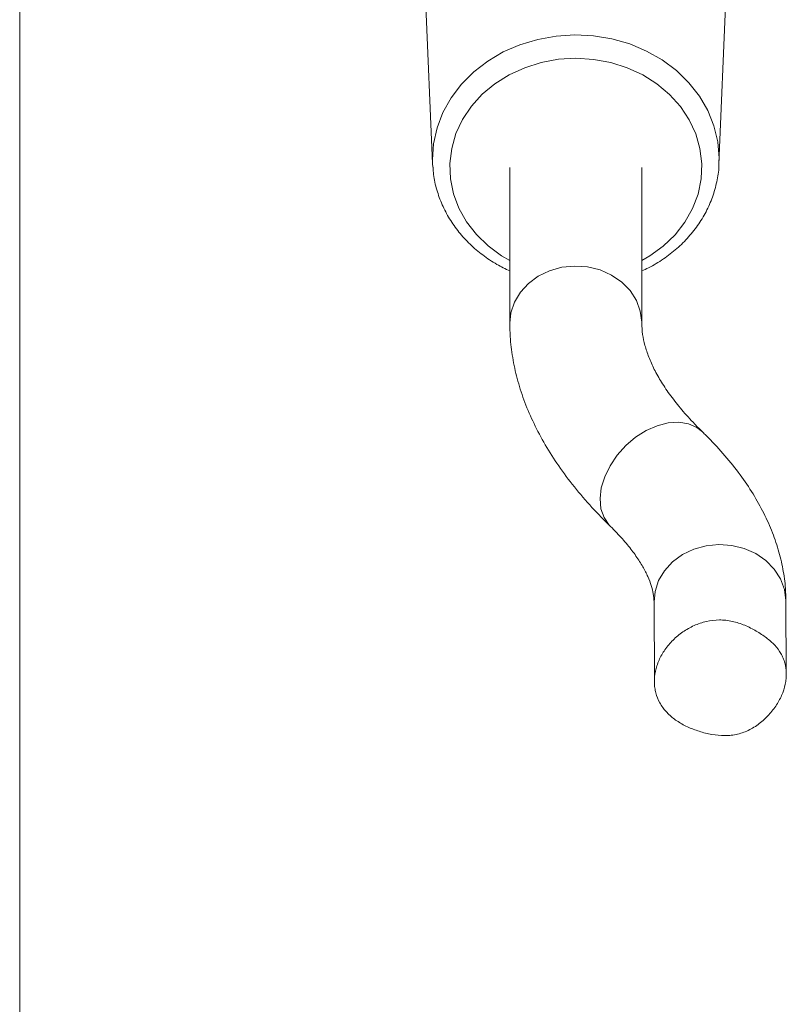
# Model space of a CAD drawing. Header units: millimetres. Extents: x 0 to 420, y 0 to 297.
# Tile 3 of 6: x 192 to 211, y 150 to 173. Entities that reach past the tile are written whole.
import ezdxf

# ---------------------------------------------------------------- set-up
doc = ezdxf.new("R2010")
doc.units = ezdxf.units.MM

msp = doc.modelspace()

# ---------------------------------------------------------------- linework, layer by layer
at = {"color": 7, "linetype": 'Continuous', "lineweight": 15}
for p, q in [((192.123, 185.447), (192.123, 145.105)), ((201.775, 177.256), (202.084, 169.887)), ((208.994, 169.887), (209.303, 177.256)), ((202.089, 169.799), (202.084, 169.887)), ((203.948, 169.791), (203.948, 166.036)), ((207.131, 166.036), (207.131, 169.791)), ((207.426, 159.311), (207.435, 157.391)), ((210.617, 157.57), (210.609, 159.325))]:
    msp.add_line(p, q, dxfattribs=at)
at = {"color": 8, "linetype": 'Continuous', "lineweight": 15, "flags": 128}
for points in [[(202.084, 169.887), (202.082, 169.973), (202.108, 170.364), (202.193, 170.749), (202.335, 171.12), (202.532, 171.473), (202.781, 171.8), (203.076, 172.097), (203.414, 172.357), (203.788, 172.577), (204.192, 172.753), (204.62, 172.882), (205.062, 172.961)], [(205.062, 172.961), (205.513, 172.989), (205.965, 172.967), (206.409, 172.893), (206.839, 172.77), (207.246, 172.599), (207.624, 172.384), (207.966, 172.128), (208.266, 171.836), (208.521, 171.512), (208.724, 171.162), (208.872, 170.792), (208.964, 170.408), (208.997, 170.017), (208.994, 169.885)], [(203.948, 167.547), (203.749, 167.663), (203.424, 167.899), (203.14, 168.173), (202.904, 168.477), (202.718, 168.808), (202.588, 169.157), (202.515, 169.519), (202.5, 169.887), (202.545, 170.252), (202.648, 170.608), (202.808, 170.949), (203.02, 171.267), (203.282, 171.556), (203.588, 171.811), (203.931, 172.026), (204.306, 172.198), (204.705, 172.324), (205.12, 172.4)], [(205.12, 172.4), (205.543, 172.425), (205.966, 172.399), (206.381, 172.322), (206.78, 172.196), (207.154, 172.023), (207.497, 171.806), (207.802, 171.551), (208.062, 171.261), (208.274, 170.943), (208.433, 170.602), (208.535, 170.245), (208.578, 169.88), (208.563, 169.513), (208.489, 169.151), (208.357, 168.802), (208.171, 168.472), (207.933, 168.167), (207.649, 167.894), (207.323, 167.659), (207.131, 167.547)], [(207.131, 166.041), (207.131, 166.058), (207.095, 166.326), (207, 166.584), (206.848, 166.82), (206.647, 167.026), (206.402, 167.194), (206.125, 167.318), (205.825, 167.392), (205.514, 167.414), (205.204, 167.384), (204.907, 167.301), (204.634, 167.17), (204.396, 166.995), (204.202, 166.784), (204.059, 166.543), (203.973, 166.284), (203.948, 166.036)], [(208.595, 163.414), (208.46, 163.518), (208.257, 163.607), (208.024, 163.645), (207.77, 163.629), (207.505, 163.562), (207.24, 163.445), (206.983, 163.284), (206.746, 163.083), (206.538, 162.851), (206.366, 162.597), (206.237, 162.331), (206.155, 162.062), (206.125, 161.802), (206.147, 161.56), (206.221, 161.345), (206.342, 161.165), (206.372, 161.135)], [(210.609, 159.325), (210.609, 159.342), (210.574, 159.61), (210.478, 159.867), (210.327, 160.103), (210.125, 160.309), (209.881, 160.477), (209.603, 160.6), (209.303, 160.674), (208.992, 160.696), (208.682, 160.665), (208.385, 160.582), (208.113, 160.451), (207.874, 160.276), (207.68, 160.064), (207.538, 159.824), (207.452, 159.564), (207.426, 159.311)]]:
    msp.add_lwpolyline(points, dxfattribs=at)
at = {"color": 7, "linetype": 'Continuous', "lineweight": 15}
for points, knots in [([(207.131, 167.298), (207.186, 167.321), (207.37, 167.401), (207.656, 167.579), (207.982, 167.828), (208.268, 168.113), (208.513, 168.426), (208.711, 168.764), (208.861, 169.121), (208.954, 169.49), (208.997, 169.748), (208.993, 169.879), (208.993, 169.885)], [0, 0, 0, 0, 0.051096, 0.170015, 0.288802, 0.407375, 0.525648, 0.643541, 0.761005, 0.878039, 0.994698, 1, 1, 1, 1]), ([(202.096, 169.796), (202.099, 169.738), (202.108, 169.554), (202.18, 169.249), (202.308, 168.89), (202.488, 168.548), (202.713, 168.228), (202.981, 167.935), (203.289, 167.674), (203.611, 167.456), (203.842, 167.345), (203.948, 167.295)], [0, 0, 0, 0, 0.055827, 0.175328, 0.294891, 0.414669, 0.534771, 0.655254, 0.776123, 0.897344, 1, 1, 1, 1]), ([(203.948, 166.036), (203.95, 165.929), (203.955, 165.652), (204.009, 165.204), (204.119, 164.694), (204.28, 164.182), (204.494, 163.67), (204.76, 163.159), (205.078, 162.65), (205.448, 162.145), (205.862, 161.655), (206.182, 161.321), (206.356, 161.15), (206.374, 161.133)], [0, 0, 0, 0, 0.061343, 0.158035, 0.255739, 0.355242, 0.45684, 0.560638, 0.666521, 0.774178, 0.883174, 0.988133, 1, 1, 1, 1]), ([(208.594, 163.414), (208.532, 163.476), (208.352, 163.654), (208.09, 163.946), (207.823, 164.284), (207.602, 164.611), (207.426, 164.924), (207.293, 165.222), (207.201, 165.503), (207.142, 165.779), (207.135, 165.947), (207.131, 166.036)], [0, 0, 0, 0, 0.060563, 0.173946, 0.287001, 0.399979, 0.51319, 0.627283, 0.743285, 0.862812, 1, 1, 1, 1]), ([(210.609, 159.325), (210.607, 159.429), (210.6, 159.69), (210.542, 160.107), (210.43, 160.576), (210.266, 161.045), (210.051, 161.514), (209.784, 161.98), (209.464, 162.443), (209.098, 162.893), (208.798, 163.214), (208.625, 163.384), (208.594, 163.414)], [0, 0, 0, 0, 0.069861, 0.175574, 0.282604, 0.392013, 0.504248, 0.61948, 0.737543, 0.85795, 0.975291, 1, 1, 1, 1]), ([(206.374, 161.133), (206.426, 161.081), (206.577, 160.931), (206.79, 160.69), (206.999, 160.415), (207.162, 160.157), (207.284, 159.917), (207.365, 159.7), (207.417, 159.492), (207.423, 159.375), (207.426, 159.311)], [0, 0, 0, 0, 0.068437, 0.195643, 0.322299, 0.448842, 0.575849, 0.704597, 0.837254, 1, 1, 1, 1]), ([(210.591, 157.323), (210.572, 157.232), (210.543, 157.143), (210.486, 157.012), (210.464, 156.968), (210.416, 156.881), (210.39, 156.838), (210.305, 156.713), (210.241, 156.634), (210.134, 156.522), (210.096, 156.485), (210.017, 156.416), (209.977, 156.384), (209.893, 156.322), (209.849, 156.294), (209.759, 156.241), (209.712, 156.217), (209.568, 156.153), (209.469, 156.124), (209.316, 156.097), (209.265, 156.091), (209.161, 156.085), (209.108, 156.085), (208.951, 156.092), (208.848, 156.106), (208.693, 156.14), (208.642, 156.153), (208.541, 156.181), (208.492, 156.197), (208.395, 156.231), (208.348, 156.249), (208.255, 156.289), (208.208, 156.31), (208.076, 156.377), (207.995, 156.427), (207.882, 156.511), (207.846, 156.54), (207.779, 156.601), (207.747, 156.633), (207.659, 156.731), (207.608, 156.802), (207.525, 156.954), (207.493, 157.032), (207.46, 157.156), (207.451, 157.198), (207.439, 157.284), (207.436, 157.327), (207.433, 157.459), (207.442, 157.547), (207.47, 157.681), (207.482, 157.726), (207.511, 157.816), (207.528, 157.86), (207.585, 157.991), (207.633, 158.075), (207.747, 158.24), (207.812, 158.317), (207.921, 158.424), (207.958, 158.459), (208.038, 158.525), (208.08, 158.556), (208.208, 158.645), (208.298, 158.696), (208.441, 158.76), (208.49, 158.779), (208.59, 158.813), (208.641, 158.827), (208.793, 158.862), (208.897, 158.875), (209.055, 158.875), (209.108, 158.873), (209.212, 158.861), (209.264, 158.852), (209.366, 158.83), (209.416, 158.816), (209.517, 158.784), (209.567, 158.766), (209.712, 158.706), (209.804, 158.66), (209.936, 158.583), (209.979, 158.556), (210.062, 158.501), (210.101, 158.473), (210.175, 158.416), (210.21, 158.387), (210.276, 158.328), (210.308, 158.297), (210.396, 158.203), (210.445, 158.137), (210.507, 158.03), (210.525, 157.993), (210.557, 157.918), (210.57, 157.879), (210.603, 157.76), (210.615, 157.677), (210.618, 157.546), (210.616, 157.502), (210.608, 157.413), (210.601, 157.368), (210.591, 157.323)], [0, 0, 0, 0, 0.03125, 0.03125, 0.046875, 0.046875, 0.0625, 0.0625, 0.09375, 0.09375, 0.109375, 0.109375, 0.125, 0.125, 0.140625, 0.140625, 0.15625, 0.15625, 0.1875, 0.1875, 0.203125, 0.203125, 0.21875, 0.21875, 0.25, 0.25, 0.265625, 0.265625, 0.28125, 0.28125, 0.296875, 0.296875, 0.3125, 0.3125, 0.34375, 0.34375, 0.359375, 0.359375, 0.375, 0.375, 0.40625, 0.40625, 0.4375, 0.4375, 0.453125, 0.453125, 0.46875, 0.46875, 0.5, 0.5, 0.515625, 0.515625, 0.53125, 0.53125, 0.5625, 0.5625, 0.59375, 0.59375, 0.609375, 0.609375, 0.625, 0.625, 0.65625, 0.65625, 0.671875, 0.671875, 0.6875, 0.6875, 0.71875, 0.71875, 0.734375, 0.734375, 0.75, 0.75, 0.765625, 0.765625, 0.78125, 0.78125, 0.8125, 0.8125, 0.828125, 0.828125, 0.84375, 0.84375, 0.859375, 0.859375, 0.875, 0.875, 0.90625, 0.90625, 0.921875, 0.921875, 0.9375, 0.9375, 0.96875, 0.96875, 0.984375, 0.984375, 1, 1, 1, 1])]:
    msp.add_open_spline(points, degree=3, knots=knots, dxfattribs=at)

doc.saveas('drawing.dxf')
